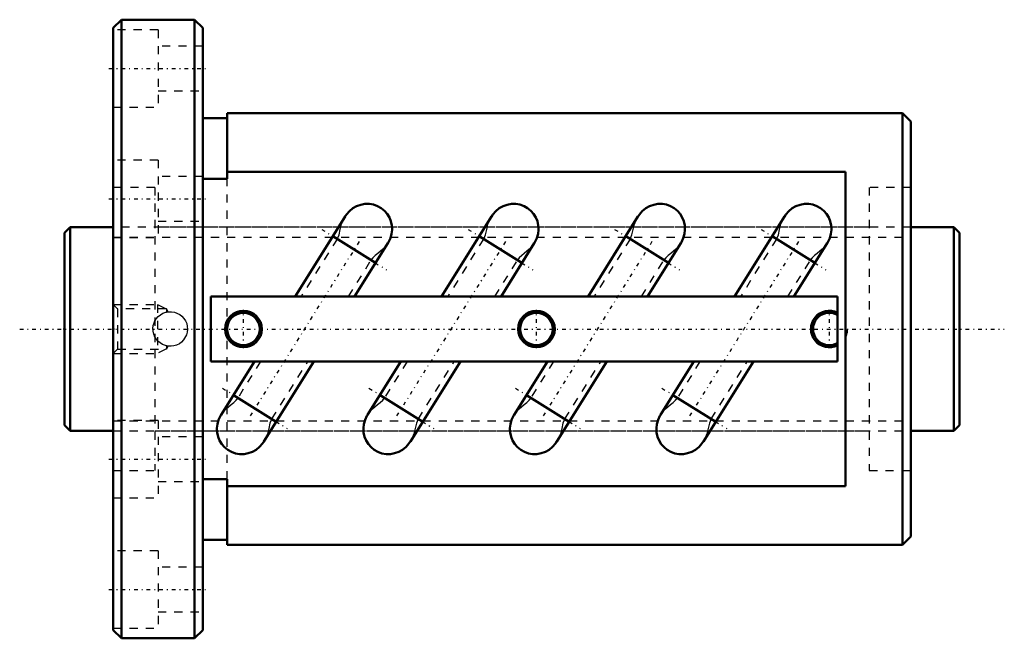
# Model space of a CAD drawing. Header units: millimetres. Extents: x -6 to 116, y -38 to 38.
import ezdxf

# ---------------------------------------------------------------- set-up
doc = ezdxf.new("R2010")
doc.units = ezdxf.units.MM
doc.linetypes.add('Center', pattern=[1.5, 0.45, -0.5, 0.05, -0.5])
doc.linetypes.add('Dashed', pattern=[2, 1, -1])
for name, color, linetype, lineweight in [('2d ConnectionPoints', 7, 'Continuous', 50), ('AM_0', 7, 'Continuous', 50), ('AM_5', 3, 'Continuous', 25), ('AM_7', 7, 'Center', 25), ('AM_9', 6, 'Dashed', 25)]:
    doc.layers.add(name, color=color, linetype=linetype, lineweight=lineweight)

# ---------------------------------------------------------------- blocks, each defined once
blk = doc.blocks.new('1_BIF2506V_10RR_Nut_0_in_BIF2506V_10RRG0_110LC0_000_0')
at = {"layer": 'AM_0'}
for p, q in [((7, 38), (6, 37)), ((16, 38), (7, 38)), ((7, 38), (7, -38)), ((17, 37), (16, 38)), ((16, 38), (16, -38)), ((6, 37), (6, -37)), ((17, 37), (17, -37)), ((20, 25.9), (17, 25.9)), ((20, 26.5), (20, 18.46)), ((103, 26.5), (20, 26.5)), ((104, 25.5), (103, 26.5)), ((103, 26.5), (103, -26.5)), ((104, 25.5), (104, -25.5)), ((20, 18.46), (17, 18.46)), ((96, 19.29), (20, 19.29)), ((96, -19.29), (96, 19.29)), ((34.48, 13.82), (28.34, 4)), ((52.48, 13.82), (46.34, 4)), ((70.48, 13.82), (64.34, 4)), ((88.48, 13.82), (82.34, 4)), ((38.22, 8.11), (32.97, 11.4)), ((56.22, 8.11), (50.97, 11.4)), ((74.22, 8.11), (68.97, 11.4)), ((92.22, 8.11), (86.97, 11.4)), ((35.65, 4), (39.74, 10.53)), ((53.65, 4), (57.74, 10.53)), ((71.65, 4), (75.74, 10.53)), ((89.65, 4), (93.74, 10.53)), ((95, 4), (18, 4)), ((18, 4), (18, -4)), ((95, -4), (95, 4)), ((18, -4), (95, -4)), ((23.35, -4), (19.26, -10.53)), ((24.52, -13.82), (30.66, -4)), ((41.35, -4), (37.26, -10.53)), ((42.52, -13.82), (48.66, -4)), ((59.35, -4), (55.26, -10.53)), ((60.52, -13.82), (66.66, -4)), ((77.35, -4), (73.26, -10.53)), ((78.52, -13.82), (84.66, -4)), ((20.78, -8.11), (26.03, -11.4)), ((38.78, -8.11), (44.03, -11.4)), ((56.78, -8.11), (62.03, -11.4)), ((74.78, -8.11), (80.03, -11.4)), ((17, -18.46), (20, -18.46)), ((20, -18.46), (20, -26.5)), ((20, -19.29), (96, -19.29)), ((17, -25.9), (20, -25.9)), ((20, -26.5), (103, -26.5)), ((103, -26.5), (104, -25.5)), ((6, -37), (7, -38)), ((16, -38), (17, -37)), ((7, -38), (16, -38))]:
    blk.add_line(p, q, dxfattribs=at)
for points in [[(34.47, 13.8), (34.66, 14.08), (35.01, 14.48), (35.44, 14.83), (35.9, 15.09), (36.42, 15.27), (36.93, 15.36), (37.48, 15.36), (37.98, 15.28), (38.48, 15.1), (38.92, 14.85), (39.32, 14.52), (39.65, 14.14), (39.93, 13.7), (40.12, 13.23), (40.23, 12.72), (40.26, 12.2), (40.2, 11.68), (40.05, 11.17), (39.82, 10.68), (39.73, 10.52)], [(52.47, 13.8), (52.66, 14.08), (53.01, 14.48), (53.44, 14.83), (53.9, 15.09), (54.42, 15.27), (54.93, 15.36), (55.48, 15.36), (55.98, 15.28), (56.48, 15.1), (56.92, 14.85), (57.32, 14.52), (57.65, 14.14), (57.93, 13.7), (58.12, 13.23), (58.23, 12.72), (58.26, 12.2), (58.2, 11.68), (58.05, 11.17), (57.82, 10.68), (57.73, 10.52)], [(70.47, 13.8), (70.66, 14.08), (71.01, 14.48), (71.44, 14.83), (71.9, 15.09), (72.42, 15.27), (72.93, 15.36), (73.48, 15.36), (73.98, 15.28), (74.48, 15.1), (74.92, 14.85), (75.32, 14.52), (75.65, 14.14), (75.93, 13.7), (76.12, 13.23), (76.23, 12.72), (76.26, 12.2), (76.2, 11.68), (76.05, 11.17), (75.82, 10.68), (75.73, 10.52)], [(88.47, 13.8), (88.66, 14.08), (89.01, 14.48), (89.44, 14.83), (89.9, 15.09), (90.42, 15.27), (90.93, 15.36), (91.48, 15.36), (91.98, 15.28), (92.48, 15.1), (92.92, 14.85), (93.32, 14.52), (93.65, 14.14), (93.93, 13.7), (94.12, 13.23), (94.23, 12.72), (94.26, 12.2), (94.2, 11.68), (94.05, 11.17), (93.82, 10.68), (93.73, 10.52)], [(24.53, -13.8), (24.34, -14.08), (23.99, -14.48), (23.56, -14.83), (23.1, -15.09), (22.58, -15.27), (22.07, -15.36), (21.52, -15.36), (21.02, -15.28), (20.52, -15.1), (20.08, -14.85), (19.68, -14.52), (19.35, -14.14), (19.07, -13.7), (18.88, -13.23), (18.77, -12.72), (18.74, -12.2), (18.8, -11.68), (18.95, -11.17), (19.18, -10.68), (19.27, -10.52)], [(42.53, -13.8), (42.34, -14.08), (41.99, -14.48), (41.56, -14.83), (41.1, -15.09), (40.58, -15.27), (40.07, -15.36), (39.52, -15.36), (39.02, -15.28), (38.52, -15.1), (38.08, -14.85), (37.68, -14.52), (37.35, -14.14), (37.07, -13.7), (36.88, -13.23), (36.77, -12.72), (36.74, -12.2), (36.8, -11.68), (36.95, -11.17), (37.18, -10.68), (37.27, -10.52)], [(60.53, -13.8), (60.34, -14.08), (59.99, -14.48), (59.56, -14.83), (59.1, -15.09), (58.58, -15.27), (58.07, -15.36), (57.52, -15.36), (57.02, -15.28), (56.52, -15.1), (56.08, -14.85), (55.68, -14.52), (55.35, -14.14), (55.07, -13.7), (54.88, -13.23), (54.77, -12.72), (54.74, -12.2), (54.8, -11.68), (54.95, -11.17), (55.18, -10.68), (55.27, -10.52)], [(78.53, -13.8), (78.34, -14.08), (77.99, -14.48), (77.56, -14.83), (77.1, -15.09), (76.58, -15.27), (76.07, -15.36), (75.52, -15.36), (75.02, -15.28), (74.52, -15.1), (74.08, -14.85), (73.68, -14.52), (73.35, -14.14), (73.07, -13.7), (72.88, -13.23), (72.77, -12.72), (72.74, -12.2), (72.8, -11.68), (72.95, -11.17), (73.18, -10.68), (73.27, -10.52)]]:
    blk.add_lwpolyline(points, dxfattribs=at)
for centre, radius in [((22, 0), 2.25), ((22, 0), 2), ((58, 0), 2.25), ((58, 0), 2)]:
    blk.add_circle(centre, radius, dxfattribs=at)
for radius, start, end in [(2.25, 63.6122, 296.3878), (2, 60, 300)]:
    blk.add_arc((94, 0), radius, start, end, dxfattribs=at)
at = {"layer": 'AM_5', "linetype": 'Dashed'}
for p, q in [((6, 3), (11.44, 3)), ((12.44, 2.46), (11.44, 3)), ((11.44, 3), (11.44, -3)), ((6, -3), (11.44, -3)), ((12.44, -2.46), (11.44, -3))]:
    blk.add_line(p, q, dxfattribs=at)
at = {"layer": 'AM_7'}
for p, q in [((5.45, 32), (17.55, 32)), ((5.45, 16), (17.55, 16)), ((31.61, 12.24), (39.58, 7.26)), ((49.61, 12.24), (57.58, 7.26)), ((67.61, 12.24), (75.58, 7.26)), ((85.61, 12.24), (93.58, 7.26)), ((36.2, 10.73), (22.8, -10.73)), ((54.2, 10.73), (40.8, -10.73)), ((72.2, 10.73), (58.8, -10.73)), ((90.2, 10.73), (76.8, -10.73)), ((22, -2.36), (22, 2.36)), ((58, -2.36), (58, 2.36)), ((94, -2.36), (94, 2.36)), ((19.42, -7.26), (27.39, -12.24)), ((37.42, -7.26), (45.39, -12.24)), ((55.42, -7.26), (63.39, -12.24)), ((73.42, -7.26), (81.39, -12.24)), ((5.45, -16), (17.55, -16)), ((5.45, -32), (17.55, -32))]:
    blk.add_line(p, q, dxfattribs=at)
at = {"layer": 'AM_9'}
for p, q in [((11.5, 36.75), (6, 36.75)), ((11.5, 36.75), (11.5, 27.25)), ((17, 34.75), (11.5, 34.75)), ((11.5, 29.25), (17, 29.25)), ((6, 27.25), (11.5, 27.25)), ((11.5, 20.75), (6, 20.75)), ((11.5, 20.75), (11.5, 11.25)), ((17, 18.75), (11.5, 18.75)), ((20, -18.46), (20, 18.46)), ((11.1, 17.4), (6, 17.4)), ((11.1, 17.4), (11.1, -17.4)), ((104, 17.4), (98.9, 17.4)), ((98.9, 17.4), (98.9, -17.4)), ((98.9, 12.5), (11.1, 12.5)), ((11.5, 13.25), (17, 13.25)), ((6, 11.25), (11.5, 11.25)), ((33.51, 11.05), (29.1, 4)), ((51.51, 11.05), (47.1, 4)), ((69.51, 11.05), (65.1, 4)), ((87.51, 11.05), (83.1, 4)), ((34.9, 4), (37.68, 8.45)), ((52.9, 4), (55.68, 8.45)), ((70.9, 4), (73.68, 8.45)), ((88.9, 4), (91.68, 8.45)), ((6.54, 2.46), (6, 3)), ((12.55, 2.46), (6.54, 2.46)), ((6.54, 2.46), (6.54, -2.46)), ((12.75, 2.11), (12.55, 2.46)), ((12.55, 2.46), (12.55, 2.08)), ((12.49, 2.06), (12.55, 2.08)), ((11.08, 0.91), (11.14, 1.03)), ((11.12, -0.99), (11.07, -0.89)), ((12.55, -2.08), (12.47, -2.06)), ((12.55, -2.08), (12.55, -2.46)), ((12.55, -2.46), (12.75, -2.11)), ((6, -3), (6.54, -2.46)), ((6.54, -2.46), (12.55, -2.46)), ((24.1, -4), (21.32, -8.45)), ((25.49, -11.05), (29.9, -4)), ((42.1, -4), (39.32, -8.45)), ((43.49, -11.05), (47.9, -4)), ((60.1, -4), (57.32, -8.45)), ((61.49, -11.05), (65.9, -4)), ((78.1, -4), (75.32, -8.45)), ((79.49, -11.05), (83.9, -4)), ((11.5, -11.25), (6, -11.25)), ((11.5, -11.25), (11.5, -20.75)), ((11.1, -12.5), (98.9, -12.5)), ((17, -13.25), (11.5, -13.25)), ((6, -17.4), (11.1, -17.4)), ((98.9, -17.4), (104, -17.4)), ((11.5, -18.75), (17, -18.75)), ((6, -20.75), (11.5, -20.75)), ((11.5, -27.25), (6, -27.25)), ((11.5, -27.25), (11.5, -36.75)), ((17, -29.25), (11.5, -29.25)), ((11.5, -34.75), (17, -34.75)), ((6, -36.75), (11.5, -36.75))]:
    blk.add_line(p, q, dxfattribs=at)
for points in [[(33.52, 11.05), (33.74, 11.56), (33.89, 12.21), (34.05, 12.86), (34.3, 13.5), (34.47, 13.8)], [(51.52, 11.05), (51.74, 11.56), (51.89, 12.21), (52.05, 12.86), (52.3, 13.5), (52.47, 13.8)], [(69.52, 11.05), (69.74, 11.56), (69.89, 12.21), (70.05, 12.86), (70.3, 13.5), (70.47, 13.8)], [(87.52, 11.05), (87.74, 11.56), (87.89, 12.21), (88.05, 12.86), (88.3, 13.5), (88.47, 13.8)], [(39.73, 10.52), (39.51, 10.21), (39.13, 9.79), (38.51, 9.26), (38.19, 9.01), (37.89, 8.74), (37.66, 8.46)], [(57.73, 10.52), (57.51, 10.21), (57.13, 9.79), (56.51, 9.26), (56.19, 9.01), (55.89, 8.74), (55.66, 8.46)], [(75.73, 10.52), (75.51, 10.21), (75.13, 9.79), (74.51, 9.26), (74.19, 9.01), (73.89, 8.74), (73.66, 8.46)], [(93.73, 10.52), (93.51, 10.21), (93.13, 9.79), (92.51, 9.26), (92.19, 9.01), (91.89, 8.74), (91.66, 8.46)], [(11.1, 0.95), (11.29, 1.26), (11.52, 1.53), (11.8, 1.75), (12.11, 1.93), (12.45, 2.05), (12.81, 2.12), (13.16, 2.12), (13.51, 2.06), (14.16, 1.78), (14.44, 1.57), (14.68, 1.3), (14.87, 1), (15.02, 0.67), (15.1, 0.32), (15.12, -0.03), (15.09, -0.39), (15, -0.73), (14.65, -1.34), (14.4, -1.6), (14.12, -1.81), (13.79, -1.97), (13.45, -2.08), (13.1, -2.12), (12.74, -2.11), (12.4, -2.04), (12.07, -1.91), (11.49, -1.5), (11.1, -0.95)], [(12.55, 2.08), (12.71, 2.1), (12.75, 2.11)], [(11.1, -0.95), (10.97, -0.63), (10.89, -0.27), (10.88, 0.08), (10.92, 0.44), (11.1, 0.95)], [(12.55, -2.08), (12.71, -2.1), (12.75, -2.11)], [(19.27, -10.52), (19.49, -10.21), (19.87, -9.79), (20.49, -9.26), (20.81, -9.01), (21.11, -8.74), (21.34, -8.46)], [(37.27, -10.52), (37.49, -10.21), (37.87, -9.79), (38.49, -9.26), (38.81, -9.01), (39.11, -8.74), (39.34, -8.46)], [(55.27, -10.52), (55.49, -10.21), (55.87, -9.79), (56.49, -9.26), (56.81, -9.01), (57.11, -8.74), (57.34, -8.46)], [(73.27, -10.52), (73.49, -10.21), (73.87, -9.79), (74.49, -9.26), (74.81, -9.01), (75.11, -8.74), (75.34, -8.46)], [(25.48, -11.05), (25.26, -11.56), (25.11, -12.21), (24.95, -12.86), (24.7, -13.5), (24.53, -13.8)], [(43.48, -11.05), (43.26, -11.56), (43.11, -12.21), (42.95, -12.86), (42.7, -13.5), (42.53, -13.8)], [(61.48, -11.05), (61.26, -11.56), (61.11, -12.21), (60.95, -12.86), (60.7, -13.5), (60.53, -13.8)], [(79.48, -11.05), (79.26, -11.56), (79.11, -12.21), (78.95, -12.86), (78.7, -13.5), (78.53, -13.8)]]:
    blk.add_lwpolyline(points, dxfattribs=at)
for centre, radius, start, end in [((13, 0), 2.12, 180, 182.8785), ((94, 0), 2.25, 332.734, 27.266)]:
    blk.add_arc(centre, radius, start, end, dxfattribs=at)
blk = doc.blocks.new('2_BIF2506V_10RR000_Shaft_0_in_BIF2506V_10RRG0_110LC0_000_0')
at = {"layer": 'AM_0'}
for p, q in [((0.7, 12.5), (0, 11.8)), ((6, 12.5), (0.7, 12.5)), ((0.7, 12.5), (0.7, -12.5)), ((109.3, 12.5), (104, 12.5)), ((110, 11.8), (109.3, 12.5)), ((109.3, 12.5), (109.3, -12.5)), ((0, 11.8), (0, -11.8)), ((110, 11.8), (110, -11.8)), ((0, -11.8), (0.7, -12.5)), ((109.3, -12.5), (110, -11.8)), ((0.7, -12.5), (6, -12.5)), ((104, -12.5), (109.3, -12.5))]:
    blk.add_line(p, q, dxfattribs=at)
at = {"layer": 'AM_5', "linetype": 'Dashed'}
for p, q in [((6, 11.273), (104, 11.273)), ((6, -11.273), (104, -11.273))]:
    blk.add_line(p, q, dxfattribs=at)
at = {"layer": 'AM_7'}
blk.add_line((-5.5, 0), (115.5, 0), dxfattribs=at)
at = {"layer": 'AM_9'}
for p, q in [((104, 12.5), (6, 12.5)), ((6, -12.5), (104, -12.5))]:
    blk.add_line(p, q, dxfattribs=at)

msp = doc.modelspace()

# ---------------------------------------------------------------- linework, layer by layer
at = {"layer": '2d ConnectionPoints'}
for p in [(0, 0), (6, 0)]:
    msp.add_point(p, dxfattribs=at)

# ---------------------------------------------------------------- block references
for name in ['1_BIF2506V_10RR_Nut_0_in_BIF2506V_10RRG0_110LC0_000_0', '2_BIF2506V_10RR000_Shaft_0_in_BIF2506V_10RRG0_110LC0_000_0']:
    msp.add_blockref(name, (0, 0))

doc.saveas('drawing.dxf')
